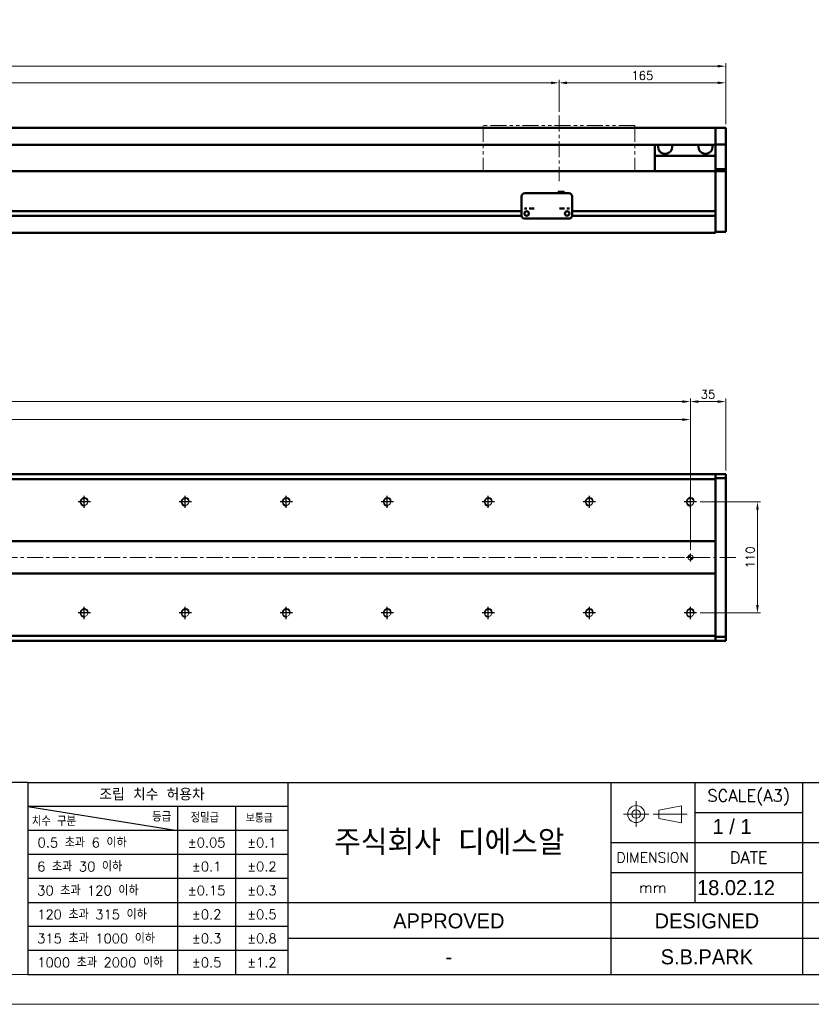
# Model space of a CAD drawing. Header units: millimetres. Extents: x 46891 to 51038, y 6223 to 10291.
# Tile 4 of 6: x 49800 to 50584, y 8529 to 9504. Entities that reach past the tile are written whole.
import ezdxf
from ezdxf.enums import TextEntityAlignment as Align

# ---------------------------------------------------------------- set-up
doc = ezdxf.new("R2010")
doc.units = ezdxf.units.MM
doc.header["$LTSCALE"] = 0.5
doc.linetypes.add('CENTER', pattern=[50.8, 31.75, -6.35, 6.35, -6.35])
doc.linetypes.add('PHANTOM', pattern=[63.5, 31.75, -6.35, 6.35, -6.35, 6.35, -6.35])
doc.layers.get('0').update_dxf_attribs({"lineweight": 20})
doc.layers.add('1', color=1, linetype='CENTER', lineweight=13)
doc.layers.add('외형선(ISO)', color=7, linetype='Continuous', lineweight=50)
for name, color, linetype in [('3', 3, 'Continuous'), ('C', 1, 'CENTER'), ('DIM', 4, 'Continuous')]:
    doc.layers.add(name, color=color, linetype=linetype)
doc.styles.add('ACISOGDT', font='amgdt.shx')
doc.styles.add('DSR TEXT', font='romans.shx', dxfattribs={"bigfont": 'whgtxt.shx'})
doc.styles.get("Standard").update_dxf_attribs({"font": 'romans.shx', "bigfont": 'whgtxt.shx'})
doc.dimstyles.new('DSR', dxfattribs={"dimscale": 2, "dimtxt": 3, "dimasz": 3, "dimexe": 0.5, "dimexo": 0.5, "dimgap": 0.5, "dimtad": 1, "dimdsep": 46, "dimtxsty": 'Standard', "dimcen": 2.5, "dimclrd": 4, "dimclre": 4, "dimclrt": 2, "dimadec": 0, "dimazin": 2, "dimtfac": 1, "dimtmove": 0, "dimatfit": 3, "dimfxl": 0, "dimlwd": -1, "dimlwe": -1, "dimarcsym": 0})

# ---------------------------------------------------------------- blocks, each defined once
blk = doc.blocks.new('A$C13F00394')
for p, q in [((109.11, 28.14), (105.34, 27.43)), ((109.11, 25.3), (109.11, 28.14)), ((105.34, 27.43), (105.34, 26.01)), ((105.34, 26.01), (109.11, 25.3))]:
    blk.add_line(p, q)
for radius in [1.42, 0.71]:
    blk.add_circle((101.56, 26.76), radius)
at = {"layer": '1'}
for p, q in [((101.56, 28.89), (101.56, 24.63)), ((103.69, 26.76), (99.44, 26.76)), ((104.41, 26.76), (110.04, 26.76))]:
    blk.add_line(p, q, dxfattribs=at)
at = {"layer": '3'}
for p, q in [((0, 32), (-207.68, 32)), ((0, 32), (202.32, 32)), ((0, 32), (0, 0)), ((43.43, 32), (43.43, 0)), ((97.32, 32), (97.32, 12)), ((111.32, 32), (111.32, 12)), ((129.32, 32), (129.32, 0)), ((0, 28), (25, 24)), ((43.43, 28), (0, 28)), ((25, 28), (25, 0)), ((34.7, 28), (34.7, 0)), ((111.32, 27), (129.32, 27)), ((43.43, 24), (0, 24)), ((97.32, 22), (202.32, 22)), ((43.43, 20), (0, 20)), ((97.32, 17), (129.32, 17)), ((43.43, 16), (0, 16)), ((0, 12), (129.32, 12)), ((97.32, 12), (97.32, 0)), ((129.32, 12), (202.32, 12)), ((43.43, 8), (0, 8)), ((97.32, 6), (43.43, 6)), ((129.32, 6), (97.32, 6)), ((202.32, 6), (129.32, 6)), ((43.43, 4), (0, 4)), ((0, 0), (202.32, 0))]:
    blk.add_line(p, q, dxfattribs=at)
at = {"color": 0, "style": 'DSR TEXT'}
for s, height, p in [('조립 치수 허용차', 2, (11.97, 29.02)), ('치수 구분', 1.5, (0.69, 24.78)), ('등급', 1.5, (20.77, 25.52)), ('정밀급', 1.5, (27.18, 25.37)), ('보통급', 1.3, (36.41, 25.38)), (' 0.5 초과 6 이하', 1.6, (0.56, 21.19)), (' 6 초과 30 이하', 1.6, (0.49, 17.19)), (' 30 초과 120 이하', 1.6, (0.49, 13.19)), (' 120 초과 315 이하', 1.6, (0.49, 9.19)), (' 315 초과 1000 이하', 1.6, (0.49, 5.19)), (' 1000 초과 2000 이하', 1.6, (0.49, 1.19))]:
    blk.add_text(s, height=height, dxfattribs=at).set_placement(p)
at = {"color": 7, "style": 'ACISOGDT'}
for s, p in [('APPROVED', (70.28, 8.93)), ('DESIGNED', (113.35, 8.93))]:
    blk.add_text(s, height=2.5, dxfattribs=at).set_placement(p, align=Align.MIDDLE_CENTER)
at = {"color": 7, "attachment_point": 5, "style": 'DSR TEXT'}
for s, insert, char_height in [('SCALE(A3)', (120.32, 29.5), 2), ('주식회사 디에스알', (70.37, 22), 4.2), ('DIMENSION', (104.32, 19.5), 1.7), ('DATE', (120.32, 19.5), 2), ('mm', (104.32, 14.5), 1.8)]:
    blk.add_mtext(s, dxfattribs=dict(at, insert=insert, char_height=char_height))
at = {"color": 0, "char_height": 1.6, "attachment_point": 5, "style": 'DSR TEXT'}
for s, insert in [('%%P0.05', (29.85, 22)), ('%%P0.1', (39.07, 22)), ('%%P0.1', (29.85, 18)), ('%%P0.2', (39.07, 18)), ('%%P0.15', (29.85, 14)), ('%%P0.3', (39.07, 14)), ('%%P0.2', (29.85, 10)), ('%%P0.5', (39.07, 10)), ('%%P0.3', (29.85, 6)), ('%%P0.8', (39.07, 6)), ('%%P0.5', (29.85, 2)), ('%%P1.2', (39.07, 2))]:
    blk.add_mtext(s, dxfattribs=dict(at, insert=insert))
blk = doc.blocks.new('A$C1C1952E1')
at = {"color": 1}
blk.add_lwpolyline([(0, 0), (420, 0), (420, 297), (0, 297)], close=True, dxfattribs=at)
at = {"color": 3}
blk.add_lwpolyline([(5, 5), (415, 5), (415, 292), (5, 292)], close=True, dxfattribs=at)
blk = doc.blocks.new('*D82')
at = {"color": 1, "linetype": 'ByBlock'}
for p, q in [((48834.29, 9412.59), (48834.29, 9444.4)), ((48842.09, 9441.4), (50326.49, 9441.4)), ((50334.29, 9412.59), (50334.29, 9444.4))]:
    blk.add_line(p, q, dxfattribs=at)
at = {"color": 1}
for points in [[(48842.09, 9442.7), (48842.09, 9440.1), (48834.29, 9441.4)], [(50326.49, 9442.7), (50326.49, 9440.1), (50334.29, 9441.4)]]:
    blk.add_solid(points, dxfattribs=at)
at = {"layer": 'Defpoints', "color": 0}
for p in [(50334.29, 9441.4), (48834.29, 9408.99), (50334.29, 9408.99)]:
    blk.add_point(p, dxfattribs=at)
at = {"color": 3, "insert": (49584.29, 9448.6), "char_height": 8.4, "attachment_point": 5, "style": 'DSR TEXT'}
blk.add_mtext('STROKE : 1500', dxfattribs=at)
blk = doc.blocks.new('*D83')
at = {"color": 1, "linetype": 'ByBlock'}
for p, q in [((50334.29, 9412.59), (50334.29, 9444.4)), ((50342.09, 9441.4), (50491.49, 9441.4)), ((50499.29, 9400.59), (50499.29, 9444.4))]:
    blk.add_line(p, q, dxfattribs=at)
at = {"color": 1}
for points in [[(50342.09, 9442.7), (50342.09, 9440.1), (50334.29, 9441.4)], [(50491.49, 9442.7), (50491.49, 9440.1), (50499.29, 9441.4)]]:
    blk.add_solid(points, dxfattribs=at)
at = {"layer": 'Defpoints', "color": 0}
for p in [(50499.29, 9441.4), (50334.29, 9408.99), (50499.29, 9396.99)]:
    blk.add_point(p, dxfattribs=at)
at = {"color": 3, "insert": (50416.79, 9448.6), "char_height": 8.4, "attachment_point": 5, "style": 'DSR TEXT'}
blk.add_mtext('165', dxfattribs=at)
blk = doc.blocks.new('*D84')
at = {"color": 1, "linetype": 'ByBlock'}
for p, q in [((48629.29, 9400.59), (48629.29, 9460.89)), ((50491.49, 9457.89), (48637.09, 9457.89)), ((50499.29, 9400.59), (50499.29, 9460.89))]:
    blk.add_line(p, q, dxfattribs=at)
at = {"color": 1}
for points in [[(48637.09, 9459.19), (48637.09, 9456.59), (48629.29, 9457.89)], [(50491.49, 9459.19), (50491.49, 9456.59), (50499.29, 9457.89)]]:
    blk.add_solid(points, dxfattribs=at)
at = {"layer": 'Defpoints', "color": 0}
for p in [(48629.29, 9457.89), (48629.29, 9396.99), (50499.29, 9396.99)]:
    blk.add_point(p, dxfattribs=at)
at = {"color": 3, "insert": (49564.29, 9465.09), "char_height": 8.4, "attachment_point": 5, "style": 'DSR TEXT'}
blk.add_mtext('1870', dxfattribs=at)
blk = doc.blocks.new('A$C33E56CC6')
h = blk.add_hatch()
h.set_pattern_fill('ANSI31', color=256, style=0)
h.set_pattern_definition([(45, (-7065.45672, -6508.5399), (-0.0883883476, 0.0883883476), [])])
h.paths.add_polyline_path([(4, 6.5, 0.414214), (1.5, 4), (4, 4)])
h.paths.add_polyline_path([(6.5, 4), (4, 4), (4, 1.5, 0.414214)])
blk.add_circle((4, 4), 2.5)
at = {"layer": '1'}
for p, q in [((0, 4), (8, 4)), ((4, 0), (4, 8))]:
    blk.add_line(p, q, dxfattribs=at)
blk = doc.blocks.new('tap8')
blk.add_circle((0, 0), 3.4)
at = {"layer": 'C', "color": 1, "linetype": 'CENTER'}
for p, q in [((-6.05, 0), (6.05, 0)), ((0, -6.05), (0, 6.05))]:
    blk.add_line(p, q, dxfattribs=at)
at = {"layer": 'DIM', "color": 3}
blk.add_arc((0, 0), 4, 263.84551, 189.43144, dxfattribs=at)
blk = doc.blocks.new('*D85')
at = {"color": 1, "linetype": 'ByBlock'}
for p, q in [((50473.94, 9026.5), (50533.73, 9026.5)), ((50530.73, 9018.7), (50530.73, 8924.3)), ((50473.94, 8916.5), (50533.73, 8916.5))]:
    blk.add_line(p, q, dxfattribs=at)
at = {"color": 1}
for points in [[(50529.43, 9018.7), (50532.03, 9018.7), (50530.73, 9026.5)], [(50529.43, 8924.3), (50532.03, 8924.3), (50530.73, 8916.5)]]:
    blk.add_solid(points, dxfattribs=at)
at = {"layer": 'Defpoints', "color": 0}
for p in [(50470.34, 9026.5), (50470.34, 8916.5), (50530.73, 8916.5)]:
    blk.add_point(p, dxfattribs=at)
at = {"color": 3, "insert": (50523.53, 8971.5), "char_height": 8.4, "attachment_point": 5, "rotation": 90, "style": 'DSR TEXT'}
blk.add_mtext('110', dxfattribs=at)
blk = doc.blocks.new('*D86')
at = {"color": 1, "linetype": 'ByBlock'}
for p, q in [((48764.29, 8979.1), (48764.29, 9110.92)), ((48772.09, 9107.92), (50456.49, 9107.92)), ((50464.29, 8979.1), (50464.29, 9110.92))]:
    blk.add_line(p, q, dxfattribs=at)
at = {"color": 1}
for points in [[(48772.09, 9109.22), (48772.09, 9106.62), (48764.29, 9107.92)], [(50456.49, 9109.22), (50456.49, 9106.62), (50464.29, 9107.92)]]:
    blk.add_solid(points, dxfattribs=at)
at = {"layer": 'Defpoints', "color": 0}
for p in [(50464.29, 9107.92), (48764.29, 8975.5), (50464.29, 8975.5)]:
    blk.add_point(p, dxfattribs=at)
at = {"color": 3, "insert": (49614.29, 9115.12), "char_height": 8.4, "attachment_point": 5, "style": 'DSR TEXT'}
blk.add_mtext('1700%%P0.02', dxfattribs=at)
blk = doc.blocks.new('*D87')
at = {"color": 1, "linetype": 'ByBlock'}
for p, q in [((50464.29, 9036.15), (50464.29, 9128.74)), ((50472.09, 9125.74), (50491.49, 9125.74)), ((50499.29, 9057.6), (50499.29, 9128.74))]:
    blk.add_line(p, q, dxfattribs=at)
at = {"color": 1}
for points in [[(50472.09, 9127.04), (50472.09, 9124.44), (50464.29, 9125.74)], [(50491.49, 9127.04), (50491.49, 9124.44), (50499.29, 9125.74)]]:
    blk.add_solid(points, dxfattribs=at)
at = {"layer": 'Defpoints', "color": 0}
for p in [(50499.29, 9125.74), (50499.29, 9054), (50464.29, 9032.55)]:
    blk.add_point(p, dxfattribs=at)
at = {"color": 3, "insert": (50481.79, 9132.94), "char_height": 8.4, "attachment_point": 5, "style": 'DSR TEXT'}
blk.add_mtext('35', dxfattribs=at)
blk = doc.blocks.new('*D88')
at = {"color": 1, "linetype": 'ByBlock'}
for p, q in [((48764.29, 9036.15), (48764.29, 9128.74)), ((50456.49, 9125.74), (48772.09, 9125.74)), ((50464.29, 9036.15), (50464.29, 9128.74))]:
    blk.add_line(p, q, dxfattribs=at)
at = {"color": 1}
for points in [[(48772.09, 9127.04), (48772.09, 9124.44), (48764.29, 9125.74)], [(50456.49, 9127.04), (50456.49, 9124.44), (50464.29, 9125.74)]]:
    blk.add_solid(points, dxfattribs=at)
at = {"layer": 'Defpoints', "color": 0}
for p in [(48764.29, 9125.74), (48764.29, 9032.55), (50464.29, 9032.55)]:
    blk.add_point(p, dxfattribs=at)
at = {"color": 3, "insert": (49614.29, 9132.94), "char_height": 8.4, "attachment_point": 5, "style": 'DSR TEXT'}
blk.add_mtext('17X100PITCH=1700', dxfattribs=at)

msp = doc.modelspace()

# ---------------------------------------------------------------- linework, layer by layer
at = {"color": 6, "linetype": 'PHANTOM'}
for p, q in [((50409.29456, 9398.99357), (50259.29456, 9398.99357)), ((50259.29456, 9398.99357), (50259.29456, 9353.99357)), ((50409.29456, 9398.99357), (50409.29456, 9353.99357))]:
    msp.add_line(p, q, dxfattribs=at)
at = {"layer": '1'}
for p, q in [((50334.29456, 9408.99357), (50334.29456, 9343.99357)), ((50509.29456, 8971.50286), (48619.29456, 8971.50286))]:
    msp.add_line(p, q, dxfattribs=at)
at = {"layer": '3'}
msp.add_line((49808.28287, 8558.65502), (51008.40982, 8558.65502), dxfattribs=at)
at = {"layer": '외형선(ISO)'}
for p, q in [((50489.29456, 9396.99357), (48909.29456, 9396.99357)), ((50489.29456, 9396.99357), (50489.29456, 9394.99357)), ((50489.29456, 9396.99357), (50499.29456, 9396.99357)), ((50489.29456, 9394.99357), (50489.29456, 9396.99357)), ((50489.29456, 9393.48085), (50489.29456, 9394.99357)), ((50489.29456, 9394.99357), (50489.29456, 9393.48085)), ((50489.29456, 9392.98187), (50489.29456, 9393.48085)), ((50489.29456, 9393.48085), (50489.29456, 9392.98187)), ((50489.29456, 9392.98187), (50489.29456, 9391.44129)), ((50489.29456, 9391.44129), (50489.29456, 9392.98187)), ((50489.29456, 9391.44129), (50489.29456, 9388.45669)), ((50489.29456, 9388.45669), (50489.29456, 9391.44129)), ((50499.29456, 9394.99357), (50499.29456, 9396.99357)), ((50499.29456, 9394.99357), (50499.29456, 9393.48085)), ((50499.29456, 9393.48085), (50499.29456, 9392.98187)), ((50499.29456, 9391.44129), (50499.29456, 9392.98187)), ((50499.29456, 9388.45669), (50499.29456, 9391.44129)), ((50489.29456, 9379.99357), (48909.29456, 9379.99357)), ((50429.29456, 9379.99357), (50429.29456, 9368.99357)), ((50489.29456, 9380.67925), (50489.29456, 9388.45669)), ((50489.29456, 9388.45669), (50489.29456, 9380.67925)), ((50489.29456, 9380.32027), (50489.29456, 9380.67925)), ((50489.29456, 9355.91663), (50489.29456, 9380.32027)), ((50489.29456, 9380.32027), (50499.29456, 9380.32027)), ((50499.29456, 9388.45669), (50499.29456, 9380.67925)), ((50499.29456, 9380.67925), (50499.29456, 9380.32027)), ((50499.29456, 9380.32027), (50499.29456, 9355.91663)), ((50429.29456, 9368.99357), (50489.29456, 9368.99357)), ((50429.29456, 9353.99357), (50429.29456, 9368.99357)), ((48839.29456, 9353.99357), (50489.29456, 9353.99357)), ((50489.29456, 9353.99357), (50489.29456, 9355.91663)), ((50489.29456, 9355.91663), (50499.29456, 9355.91663)), ((50489.29456, 9350.99357), (50489.29456, 9353.99357)), ((50489.29456, 9353.99357), (50489.29456, 9350.99357)), ((50489.29456, 9353.99357), (50499.29456, 9353.99357)), ((50489.29456, 9350.99357), (50489.29456, 9314.44357)), ((50489.29456, 9299.23621), (50489.29456, 9350.99357)), ((50499.29456, 9355.91663), (50499.29456, 9353.99357)), ((50499.29456, 9350.99357), (50499.29456, 9353.99357)), ((50499.29456, 9350.99357), (50499.29456, 9299.23621)), ((50300.29456, 9331.99377), (50344.29456, 9331.99377)), ((50333.29456, 9333.49376), (50333.29456, 9331.99377)), ((50333.29456, 9333.49376), (50339.29456, 9333.49376)), ((50339.29456, 9333.49376), (50339.29456, 9331.99377)), ((50297.29456, 9318.99377), (50297.29456, 9328.99377)), ((50347.29456, 9328.99377), (50347.29456, 9318.99377)), ((48893.29456, 9314.24357), (50297.29456, 9314.24357)), ((50297.29456, 9318.99377), (50297.29456, 9316.99376)), ((50297.29456, 9316.99373), (50297.29456, 9316.99376)), ((50297.29456, 9316.49373), (50297.29456, 9316.99373)), ((50297.29456, 9309.99373), (50297.29456, 9316.49373)), ((50302.26774, 9314.24357), (50302.32137, 9314.24357)), ((50342.26774, 9314.24357), (50342.32137, 9314.24357)), ((50347.29456, 9316.99376), (50347.29456, 9318.99377)), ((50347.29456, 9316.99376), (50347.29456, 9316.99373)), ((50347.29456, 9316.99373), (50347.29456, 9316.49373)), ((50347.29456, 9316.49373), (50347.29456, 9309.99373)), ((50347.29456, 9314.24357), (50489.29456, 9314.24357)), ((48893.28411, 9309.74357), (50297.305, 9309.74357)), ((50300.29456, 9306.99373), (50344.29456, 9306.99373)), ((50347.28411, 9309.74357), (50489.29456, 9309.74357)), ((50489.29456, 9309.54357), (50489.29456, 9299.23621)), ((48639.29456, 9292.99357), (50489.29456, 9292.99357)), ((50489.29456, 9297.11489), (50489.29456, 9299.23621)), ((50489.29456, 9299.23621), (50489.29456, 9297.11489)), ((50489.29456, 9297.11489), (50489.29456, 9292.99357)), ((50489.29456, 9293.99357), (50489.29456, 9297.11489)), ((50489.29456, 9293.99357), (50499.29456, 9293.99357)), ((50499.29456, 9297.11489), (50499.29456, 9299.23621)), ((50499.29456, 9297.11489), (50499.29456, 9293.99357)), ((48729.29456, 9054.00286), (50489.29456, 9054.00286)), ((48729.29456, 9049.00286), (50489.29456, 9049.00286)), ((50489.29456, 9053.12418), (50489.29456, 9054.00286)), ((50489.29456, 9054.00286), (50489.29456, 9053.12418)), ((50489.29456, 9054.00286), (50499.29456, 9054.00286)), ((50489.29456, 9053.12418), (50489.29456, 9049.00286)), ((50489.29456, 9050.00286), (50489.29456, 9053.12418)), ((50489.29456, 9050.00286), (50499.29456, 9050.00286)), ((50489.29456, 9049.00286), (50489.29456, 8987.50286)), ((50499.29456, 9053.12418), (50499.29456, 9054.00286)), ((50499.29456, 9053.12418), (50499.29456, 9050.00286)), ((50499.29456, 9050.00286), (50499.29456, 8893.00286)), ((50489.29456, 8987.50286), (48729.29456, 8987.50286)), ((50489.29456, 8987.50286), (50489.29456, 8986.64931)), ((50489.29456, 8986.64931), (50489.29456, 8986.29575)), ((50489.29456, 8986.29575), (50489.29456, 8956.70997)), ((50489.29456, 8956.70997), (50489.29456, 8986.29575)), ((48734.29456, 8955.50286), (50489.29456, 8955.50286)), ((50489.29456, 8956.70997), (50489.29456, 8956.35641)), ((50489.29456, 8956.35641), (50489.29456, 8955.50286)), ((50489.29456, 8955.50286), (50489.29456, 8894.00286)), ((50489.29456, 8894.00286), (48734.29456, 8894.00286)), ((50489.29456, 8894.00286), (50489.29456, 8889.88154)), ((50499.29456, 8893.00286), (50489.29456, 8893.00286)), ((50489.29456, 8889.88154), (50489.29456, 8893.00286)), ((50499.29456, 8893.00286), (50499.29456, 8889.88154)), ((48734.29456, 8889.00286), (50489.29456, 8889.00286)), ((50489.29456, 8889.00286), (50489.29456, 8889.88154)), ((50489.29456, 8889.88154), (50489.29456, 8889.00286)), ((50489.29456, 8889.00286), (50499.29456, 8889.00286)), ((50499.29456, 8889.00286), (50499.29456, 8889.88154))]:
    msp.add_line(p, q, dxfattribs=at)
for centre in [(50302.29456, 9311.99373), (50342.29456, 9311.99373)]:
    msp.add_circle(centre, 2.25, dxfattribs=at)
for centre, radius, start, end in [((50439.29456, 9377.99357), 7, 163.3984504, 16.6015496), ((50479.29456, 9377.99357), 7, 163.3984504, 16.6015496), ((50300.29456, 9328.99377), 3, 90, 180), ((50344.29456, 9328.99377), 3, 0, 90), ((50300.29456, 9309.99373), 3, 180, 270), ((50344.29456, 9309.99373), 3, 270, 0)]:
    msp.add_arc(centre, radius, start, end, dxfattribs=at)
for centre, major_axis, start_param, end_param in [((50301.29456, 9316.99375), (-1.2295, 0), 3.138644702, 6.280237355), ((50307.29456, 9316.99375), (-2.5, 0), 3.141534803, 6.283127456), ((50337.29456, 9316.99375), (-2.5, 0), 3.143429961, 6.285022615), ((50343.29456, 9316.99375), (-1.2295, 0), 3.144424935, 6.286017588)]:
    msp.add_ellipse(centre, major_axis=major_axis, ratio=0.00001, start_param=start_param, end_param=end_param, dxfattribs=at)

# ---------------------------------------------------------------- block references
at = {"xscale": 5.931900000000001, "yscale": 5.931900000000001, "zscale": 5.931900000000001}
for name, p in [('A$C1C1952E1', (48546.67132, 8528.99552)), ('A$C13F00394', (49808.28288, 8558.65502))]:
    msp.add_blockref(name, p, dxfattribs=at)
at = {"rotation": 90}
for p in [(49864.29456, 9026.50286), (49964.29456, 9026.50286), (50064.29456, 9026.50286), (50164.29456, 9026.50286), (50264.29456, 9026.50286), (50364.29456, 9026.50286), (50464.29456, 9026.50286), (49864.29456, 8916.50286), (49964.29456, 8916.50286), (50064.29456, 8916.50286), (50164.29456, 8916.50286), (50264.29456, 8916.50286), (50364.29456, 8916.50286), (50464.29456, 8916.50286)]:
    msp.add_blockref('tap8', p, dxfattribs=at)
msp.add_blockref('A$C33E56CC6', (50460.29455, 8967.50286))

# ---------------------------------------------------------------- texts
at = {"color": 2, "style": 'ACISOGDT'}
for s, p in [('1 / 1', (50486.332, 8697.63096)), ('18.02.12', (50470.92073, 8637.10161))]:
    msp.add_text(s, height=14.82975, dxfattribs=at).set_placement(p)
for s, p in [('S.B.PARK', (50480.64156, 8576.00699)), ('-', (50225.19427, 8576.00699))]:
    msp.add_text(s, height=14.82975, dxfattribs=at).set_placement(p, align=Align.MIDDLE_CENTER)

# ---------------------------------------------------------------- dimensions: what is measured, and where the dimension line sits
for base, p1, p2, picture, middle in [((48629.29456, 9457.8928), (50499.29456, 9396.99357), (48629.29456, 9396.99357), '*D84', (49564.29456, 9465.0928)), ((50499.29456, 9441.39998), (50334.29456, 9408.99357), (50499.29456, 9396.99357), '*D83', (50416.79456, 9448.59998)), ((50499.29456, 9125.73918), (50464.29456, 9032.54983), (50499.29456, 9054.00286), '*D87', (50481.79456, 9132.93918))]:
    dim = msp.add_linear_dim(base=base, p1=p1, p2=p2, dimstyle='DSR', override={"dimscale": 3, "dimtxt": 2.8, "dimasz": 2.600136, "dimexe": 1, "dimexo": 1.2, "dimgap": 1, "dimdec": 4, "dimtxsty": 'DSR TEXT', "dimclrd": 1, "dimclre": 1, "dimclrt": 3, "dimtdec": 4, "dimtix": 1})
    dim.commit()
    dim.dimension.update_dxf_attribs({"geometry": picture, "text_midpoint": middle})
for base, p1, p2, text, picture, middle in [((50334.29456, 9441.39998), (48834.29456, 9408.99357), (50334.29456, 9408.99357), 'STROKE : <>', '*D82', (49584.29456, 9448.59998)), ((48764.29456, 9125.73918), (50464.29456, 9032.54983), (48764.29456, 9032.54983), '17X100PITCH=<>', '*D88', (49614.29456, 9132.93918)), ((50464.29456, 9107.92346), (48764.29456, 8975.50286), (50464.29456, 8975.50286), '<>%%P0.02', '*D86', (49614.29456, 9115.12346))]:
    dim = msp.add_linear_dim(base=base, p1=p1, p2=p2, text=text, dimstyle='DSR', override={"dimscale": 3, "dimtxt": 2.8, "dimasz": 2.600136, "dimexe": 1, "dimexo": 1.2, "dimgap": 1, "dimdec": 4, "dimtxsty": 'DSR TEXT', "dimclrd": 1, "dimclre": 1, "dimclrt": 3, "dimtdec": 4, "dimtix": 1})
    dim.commit()
    dim.dimension.update_dxf_attribs({"geometry": picture, "text_midpoint": middle})
dim = msp.add_linear_dim(base=(50530.73352, 8916.50286), p1=(50470.34153, 9026.50286), p2=(50470.34153, 8916.50286), angle=90, dimstyle='DSR', override={"dimscale": 3, "dimtxt": 2.8, "dimasz": 2.600136, "dimexe": 1, "dimexo": 1.2, "dimgap": 1, "dimdec": 4, "dimtxsty": 'DSR TEXT', "dimclrd": 1, "dimclre": 1, "dimclrt": 3, "dimtdec": 4, "dimtix": 1})
dim.commit()
dim.dimension.update_dxf_attribs({"geometry": '*D85', "text_midpoint": (50523.53352, 8971.50286)})

doc.saveas('drawing.dxf')
